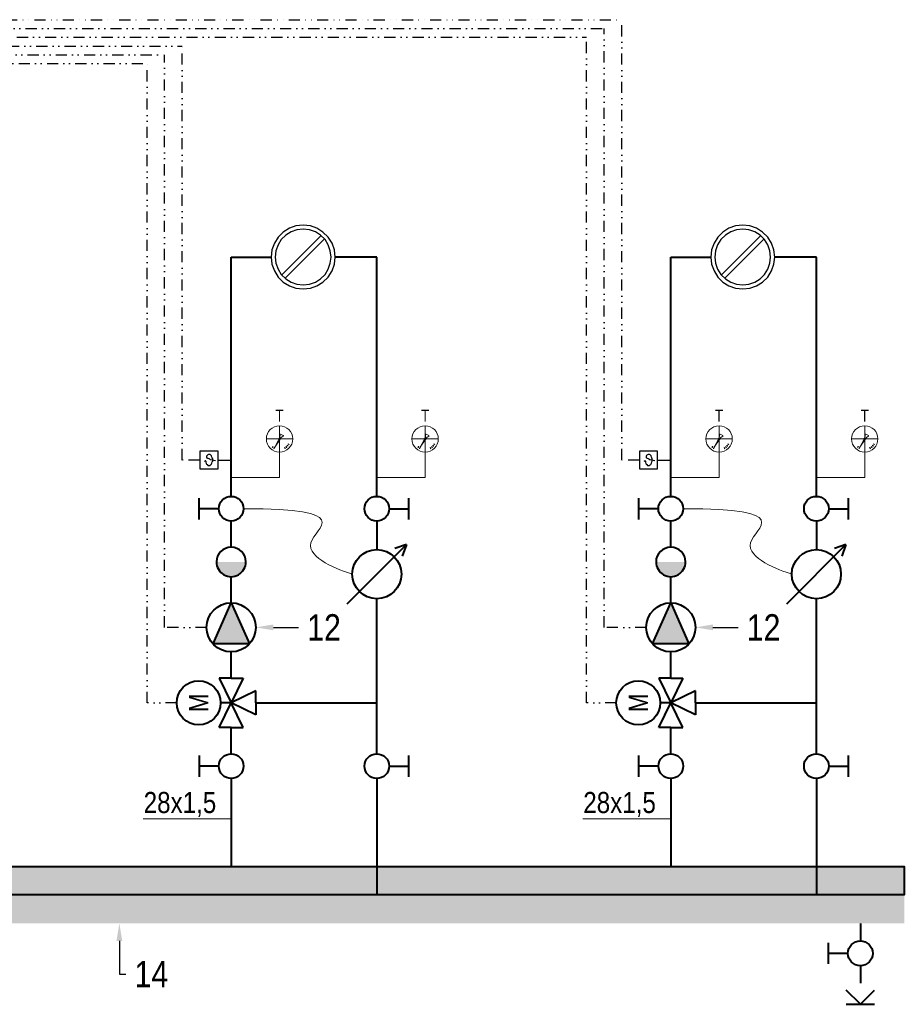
# Model space of a CAD drawing. Header units: centimetres. Extents: x 4745 to 39369, y 17389 to 19524.
# Tile 187 of 188: x 38156 to 38659, y 18383 to 18944. Entities that reach past the tile are written whole.
import ezdxf
from ezdxf import colors
from ezdxf.entities.mleader import LeaderData, LeaderLine
from ezdxf.enums import TextEntityAlignment as Align
from ezdxf.lldxf.tags import DXFTag
from ezdxf.math import Vec2, Vec3

# ---------------------------------------------------------------- set-up
doc = ezdxf.new("R2010")
doc.units = ezdxf.units.CM
doc.linetypes.add('DIVIDE2', pattern=[15.875, 6.35, -3.175, 0, -3.175, 0, -3.175])
for name, color, linetype, lineweight in [('2DH_PRO_zw', 250, 'Continuous', 15), ('CP_AXISHS', 7, 'DASHDOT', 9), ('Gruba', 7, 'Continuous', 40), ('IS_ARMATURA', 7, 'Continuous', 9), ('IS_Opis', 250, 'Continuous', 9), ('IS_Powrót', 5, 'DASH', 40), ('IS_sygnał', 210, 'DIVIDE2', 25), ('IS_Zasilanie', 1, 'SOLID', 40), ('IS_Zimna_woda', 5, 'SOLID', 40)]:
    doc.layers.add(name, color=color, linetype=linetype, lineweight=lineweight)
doc.layers.add('IS_Armatura_Therm', color=250, linetype='SOLID')
doc.styles.add('styl1', font='ARIALN.TTF')
tags = doc.linetypes.add('DASH', pattern=[15, 10, -5]).pattern_tags.tags
tags[6:7] = [DXFTag(74, 4), DXFTag(75, 0), DXFTag(340, '0'), DXFTag(46, 0.0), DXFTag(50, 0.0), DXFTag(44, 0.0), DXFTag(45, 0.0)]
tags[4:5] = [DXFTag(74, 4), DXFTag(75, 0), DXFTag(340, '0'), DXFTag(46, 0.0), DXFTag(50, 0.0), DXFTag(44, 0.0), DXFTag(45, 0.0)]
tags = doc.linetypes.add('DASHDOT', pattern=[25.4, 12.7, -6.35, 0, -6.35]).pattern_tags.tags
tags[10:11] = [DXFTag(74, 4), DXFTag(75, 0), DXFTag(340, '0'), DXFTag(46, 1.0), DXFTag(50, 0.0), DXFTag(44, 0.0), DXFTag(45, 0.0)]
tags[8:9] = [DXFTag(74, 4), DXFTag(75, 0), DXFTag(340, '0'), DXFTag(46, 1.0), DXFTag(50, 0.0), DXFTag(44, 0.0), DXFTag(45, 0.0)]
tags[6:7] = [DXFTag(74, 4), DXFTag(75, 0), DXFTag(340, '0'), DXFTag(46, 1.0), DXFTag(50, 0.0), DXFTag(44, 0.0), DXFTag(45, 0.0)]
tags[4:5] = [DXFTag(74, 4), DXFTag(75, 0), DXFTag(340, '0'), DXFTag(46, 1.0), DXFTag(50, 0.0), DXFTag(44, 0.0), DXFTag(45, 0.0)]
tags = doc.linetypes.add('SOLID', pattern=[10, 10, 0]).pattern_tags.tags
tags[6:7] = [DXFTag(74, 4), DXFTag(75, 0), DXFTag(340, '0'), DXFTag(46, 0.0), DXFTag(50, 0.0), DXFTag(44, 0.0), DXFTag(45, 0.0)]
tags[4:5] = [DXFTag(74, 4), DXFTag(75, 0), DXFTag(340, '0'), DXFTag(46, 0.0), DXFTag(50, 0.0), DXFTag(44, 0.0), DXFTag(45, 0.0)]

# ---------------------------------------------------------------- blocks, each defined once
blk = doc.blocks.new('Zaworek')
at = {"layer": 'IS_Zimna_woda', "color": 18, "true_color": 0x000000}
for p, q in [((5.15, 1.72), (5.15, -1.72)), ((2, 0), (5.15, 0))]:
    blk.add_line(p, q, dxfattribs=at)
blk.add_circle((0, 0), 2, dxfattribs=at)
blk = doc.blocks.new('ZS')
at = {"layer": 'IS_Zimna_woda', "color": 18, "true_color": 0x000000}
for p, q in [((0, 0), (0, -9.96)), ((0, -24.04), (0, -34)), ((0, -46), (-8, -38)), ((0, -46), (8, -38)), ((-8, -46), (0, -46)), ((0, -46), (8, -46))]:
    blk.add_line(p, q, dxfattribs=at)
at = {"layer": 'IS_Zimna_woda', "xscale": 3.517579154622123, "yscale": 3.517579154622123, "zscale": 3.517579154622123, "rotation": 180}
blk.add_blockref('Zaworek', (0, -17), dxfattribs=at)
blk = doc.blocks.new('Pompa')
at = {"layer": 'Gruba'}
h = blk.add_hatch(color=256, dxfattribs=at)
h.dxf.hatch_style = 1
h.paths.add_polyline_path([(9.4, 10.34), (-13.97, 0), (9.4, -10.34)])
for p, q in [((-13.97, 0), (9.4, 10.34)), ((9.4, 10.34), (9.4, -10.34)), ((9.4, -10.34), (-13.97, 0))]:
    blk.add_line(p, q, dxfattribs=at)
blk.add_circle((0, 0), 13.97, dxfattribs=at)
blk = doc.blocks.new('zawórzwrotny11')
at = {"layer": 'IS_Zimna_woda', "true_color": 0x000000}
h = blk.add_hatch(color=18, dxfattribs=at)
edge = h.paths.add_edge_path()
edge.add_arc((0, 0), 8.39, -899.9318, -719.9318, ccw=False)
edge.add_line((-8.39, -0.01), (8.39, 0.01))
at = {"layer": 'IS_Zimna_woda', "color": 18, "true_color": 0x000000}
for start, end in [(0.0682, 180.0682), (180.0682, 0.0682)]:
    blk.add_arc((0, 0), 8.39, start, end, dxfattribs=at)
blk = doc.blocks.new('A$C5091697A')
at = {"layer": 'IS_Armatura_Therm'}
for p, q in [((6.9, 6.75), (0, 6.75)), ((3.02, 5.39), (2.87, 5.24)), ((3.74, 3.66), (2.87, 4.09)), ((3.3, 5.53), (3.02, 5.39)), ((3.59, 5.53), (3.3, 5.53)), ((3.88, 5.53), (3.59, 5.53)), ((4.02, 5.39), (3.88, 5.53)), ((4.31, 5.1), (4.02, 5.39)), ((4.45, 4.96), (4.31, 5.1)), ((4.6, 4.53), (4.45, 4.96)), ((4.74, 4.24), (4.6, 4.53)), ((4.88, 3.81), (4.74, 4.24)), ((4.88, 3.38), (4.88, 3.81)), ((6.9, 0), (6.9, 6.75)), ((0, 0), (6.9, 0)), ((2.3, 2.95), (2.3, 2.51)), ((2.3, 2.51), (2.44, 2.08)), ((2.44, 2.08), (2.59, 1.8)), ((2.59, 1.8), (2.87, 1.65)), ((2.87, 1.65), (3.02, 1.36)), ((3.02, 1.36), (3.3, 1.36)), ((3.3, 1.36), (3.59, 1.36)), ((3.59, 1.36), (3.88, 1.36)), ((3.74, 3.66), (4.02, 3.52)), ((3.88, 1.36), (4.02, 1.51)), ((5.89, 3.09), (4.02, 3.52)), ((4.02, 1.51), (4.31, 1.65)), ((4.31, 1.65), (4.45, 1.94)), ((4.45, 1.94), (4.6, 2.23)), ((4.6, 2.23), (4.74, 2.66)), ((4.74, 2.66), (4.88, 2.95)), ((4.88, 2.95), (4.88, 3.38)), ((6.9, 3.38), (11.9, 3.38))]:
    blk.add_line(p, q, dxfattribs=at)
blk.add_lwpolyline([(0, 0), (6.9, 0), (6.9, 6.75), (0, 6.75), (0, 0)], close=True, dxfattribs=at)
for points in [[(2.3, 2.95), (2.3, 2.51), (2.44, 2.08), (2.59, 1.8), (2.87, 1.65), (3.02, 1.36), (3.3, 1.36), (3.59, 1.36), (3.88, 1.36), (4.02, 1.51), (4.31, 1.65), (4.45, 1.94), (4.6, 2.23), (4.74, 2.66), (4.88, 2.95), (4.88, 3.38), (4.88, 3.81), (4.74, 4.24), (4.6, 4.53), (4.45, 4.96), (4.31, 5.1), (4.02, 5.39), (3.88, 5.53), (3.59, 5.53), (3.3, 5.53), (3.02, 5.39), (2.87, 5.24)], [(2.73, 5.1), (2.59, 4.81)], [(2.73, 5.1), (2.59, 4.81)], [(2.59, 4.81), (2.59, 4.53)], [(2.59, 4.81), (2.59, 4.53)], [(2.59, 4.53), (2.59, 4.38)], [(2.59, 4.53), (2.59, 4.38)], [(2.59, 4.38), (2.87, 4.09)], [(2.59, 4.38), (2.87, 4.09)], [(2.87, 5.24), (2.73, 5.1)], [(2.87, 5.24), (2.73, 5.1)], [(3.74, 3.66), (2.87, 4.09)], [(1.87, 2.95), (1.72, 2.8)], [(1.87, 2.95), (1.72, 2.8)], [(2.3, 2.95), (2.16, 3.09), (2.01, 3.09), (1.87, 2.95)], [(2.3, 2.95), (2.16, 3.09), (2.01, 3.09), (1.87, 2.95)], [(3.74, 3.66), (4.02, 3.52)], [(5.89, 3.09), (4.02, 3.52)]]:
    blk.add_lwpolyline(points, dxfattribs=at)
blk = doc.blocks.new('T')
for p, q in [((0.62, 24.78), (2.08, 23.94)), ((-3.7, 17.69), (-4.14, 17.18)), ((-3.62, 17.62), (-4.05, 17.1)), ((-3.62, 17.62), (-3.7, 17.69)), ((-2.89, 17.12), (-3.23, 16.53)), ((-2.8, 17.06), (-3.13, 16.48)), ((-2.8, 17.06), (-2.89, 17.12)), ((-2.75, 17.25), (-0.41, 21.88)), ((0.09, 21.59), (-2.75, 17.25)), ((2.8, 17.06), (2.89, 17.12)), ((2.8, 17.06), (3.13, 16.48)), ((2.89, 17.12), (3.23, 16.53)), ((3.62, 17.62), (3.7, 17.69)), ((3.62, 17.62), (4.05, 17.1)), ((3.7, 17.69), (4.14, 17.18)), ((4.05, 17.1), (4.14, 17.18)), ((4.32, 18.32), (4.4, 18.4)), ((4.32, 18.32), (4.84, 17.88)), ((4.4, 18.4), (4.91, 17.97)), ((4.84, 17.88), (4.91, 17.97)), ((4.9, 19.12), (4.96, 19.22)), ((4.9, 19.12), (5.49, 18.79)), ((4.96, 19.22), (5.54, 18.88)), ((5.49, 18.79), (5.54, 18.88)), ((-3.13, 16.48), (-3.23, 16.53)), ((3.13, 16.48), (3.23, 16.53))]:
    blk.add_line(p, q)
for centre, major_axis, start_param, end_param in [((0, 22.02), (0.308, 0.308), 5.497787, 11.780972), ((-3.34, 24.08), (-2.57, 2.57), 3.460412, 4.06239), ((0.5, 24.58), (-0.166, 0.166), -1.308966, 0.821497), ((3.43, 20.19), (-2.55, 2.55), -0.399985, 0.207792), ((1.97, 23.73), (0.166, 0.166), 4.412711, 6.545016)]:
    blk.add_ellipse(centre, major_axis=major_axis, ratio=1, start_param=start_param, end_param=end_param)
at = {"layer": 'CP_AXISHS'}
for p, q in [((0, 14.52), (0, 29.52)), ((-7.5, 22.02), (7.5, 22.02))]:
    blk.add_line(p, q, dxfattribs=at)
at = {"layer": 'IS_ARMATURA'}
blk.add_line((0, 0), (0, 14.52), dxfattribs=at)
at = {"layer": 'IS_ARMATURA', "lineweight": 18}
blk.add_circle((0, 22.02), 7.5, dxfattribs=at)
at = {"layer": 'IS_Armatura_Therm', "insert": (-7.5, 38.59), "char_height": 6.721, "attachment_point": 1, "style": 'styl1'}
blk.add_mtext_dynamic_manual_height_columns('\\pxqc;T', width=15, gutter_width=8.4, heights=[0], dxfattribs=at)
blk = doc.blocks.new('Wodomierz')
at = {"layer": 'IS_Zimna_woda', "color": 18, "true_color": 0x000000}
for points in [[(-11, 6.49), (11, -6.49)], [(11, -6.49), (8.93, -3.39)], [(11, -6.49), (7.29, -6.16)]]:
    blk.add_lwpolyline(points, dxfattribs=at)
blk.add_circle((0, 0), 7.5, dxfattribs=at)
blk = doc.blocks.new('3D mieszający')
at = {"layer": 'Gruba'}
for p, q in [((56358.61, 77245.33), (56351.73, 77245.33)), ((56351.73, 77245.33), (56358.61, 77231.36)), ((56358.61, 77245.33), (56365.49, 77245.33)), ((56365.49, 77245.33), (56358.61, 77231.36)), ((56344.63, 77231.36), (56344.63, 77238.24)), ((56344.63, 77238.24), (56358.61, 77231.36)), ((56372.58, 77238.24), (56358.61, 77231.36)), ((56372.58, 77231.36), (56372.58, 77238.24)), ((56344.63, 77231.36), (56344.63, 77224.48)), ((56344.63, 77224.48), (56358.61, 77231.36)), ((56372.58, 77224.48), (56358.61, 77231.36)), ((56358.61, 77231.36), (56358.61, 77225.36)), ((56372.58, 77231.36), (56372.58, 77224.48))]:
    blk.add_line(p, q, dxfattribs=at)
blk.add_circle((56358.61, 77212.86), 12.5, dxfattribs=at)
at = {"layer": 'Gruba', "style": 'styl1'}
blk.add_text('M', height=11, rotation=180, dxfattribs=at).set_placement((56358.61, 77212.86), align=Align.MIDDLE_CENTER)

msp = doc.modelspace()

# ---------------------------------------------------------------- hatches: boundary and pattern name
at = {"layer": 'IS_Powrót', "linetype": 'ByBlock'}
h = msp.add_hatch(color=256, dxfattribs=at)
h.dxf.hatch_style = 1
h.paths.add_polyline_path([(37765.88, 18429.46), (38658.68, 18429.46), (38658.68, 18445.71), (37765.88, 18445.71)])
at = {"layer": 'IS_Zasilanie'}
h = msp.add_hatch(color=256, dxfattribs=at)
h.dxf.hatch_style = 1
h.paths.add_polyline_path([(37765.88, 18445.71), (38658.68, 18445.71), (38658.68, 18461.97), (37765.88, 18461.97)])

# ---------------------------------------------------------------- linework, layer by layer
at = {"layer": 'IS_ARMATURA'}
for p, q in [((38303.37, 18683.17), (38275.87, 18683.17)), ((38386.18, 18683.17), (38358.68, 18683.17)), ((38553.37, 18683.17), (38525.87, 18683.17)), ((38636.18, 18683.17), (38608.68, 18683.17))]:
    msp.add_line(p, q, dxfattribs=at)
at = {"layer": 'IS_Armatura_Therm'}
for points in [[(38334.97, 18808.69), (38334.54, 18812.85), (38333.25, 18816.59), (38331.09, 18820.04), (38328.08, 18822.91), (38324.63, 18825.21), (38320.89, 18826.5), (38316.87, 18826.93), (38312.7, 18826.5), (38308.97, 18825.21), (38305.52, 18822.91), (38302.65, 18820.04), (38300.49, 18816.59), (38299.06, 18812.85), (38298.62, 18808.69), (38299.06, 18804.66), (38300.49, 18800.78), (38302.65, 18797.34), (38305.52, 18794.46), (38308.97, 18792.31), (38312.7, 18791.01), (38316.87, 18790.58), (38320.89, 18791.01), (38324.63, 18792.31), (38328.08, 18794.46), (38331.09, 18797.34), (38333.25, 18800.78), (38334.54, 18804.66), (38334.97, 18808.69)], [(38584.97, 18808.69), (38584.54, 18812.85), (38583.25, 18816.59), (38581.09, 18820.04), (38578.08, 18822.91), (38574.63, 18825.21), (38570.89, 18826.5), (38566.87, 18826.93), (38562.7, 18826.5), (38558.97, 18825.21), (38555.52, 18822.91), (38552.65, 18820.04), (38550.49, 18816.59), (38549.06, 18812.85), (38548.62, 18808.69), (38549.06, 18804.66), (38550.49, 18800.78), (38552.65, 18797.34), (38555.52, 18794.46), (38558.97, 18792.31), (38562.7, 18791.01), (38566.87, 18790.58), (38570.89, 18791.01), (38574.63, 18792.31), (38578.08, 18794.46), (38581.09, 18797.34), (38583.25, 18800.78), (38584.54, 18804.66), (38584.97, 18808.69)], [(38332.67, 18808.69), (38332.24, 18812.28), (38331.09, 18815.58), (38329.23, 18818.6), (38326.64, 18821.19), (38323.77, 18823.05), (38320.32, 18824.2), (38316.87, 18824.63), (38313.28, 18824.2), (38309.97, 18823.05), (38306.96, 18821.19), (38304.37, 18818.6), (38302.5, 18815.58), (38301.35, 18812.28), (38300.92, 18808.69), (38301.35, 18805.24), (38302.5, 18801.79), (38304.37, 18798.77), (38306.96, 18796.33), (38309.97, 18794.46), (38313.28, 18793.31), (38316.87, 18792.88), (38320.32, 18793.31), (38323.77, 18794.46), (38326.64, 18796.33), (38329.23, 18798.77), (38331.09, 18801.79), (38332.24, 18805.24), (38332.67, 18808.69)], [(38582.67, 18808.69), (38582.24, 18812.28), (38581.09, 18815.58), (38579.23, 18818.6), (38576.64, 18821.19), (38573.77, 18823.05), (38570.32, 18824.2), (38566.87, 18824.63), (38563.28, 18824.2), (38559.97, 18823.05), (38556.96, 18821.19), (38554.37, 18818.6), (38552.5, 18815.58), (38551.35, 18812.28), (38550.92, 18808.69), (38551.35, 18805.24), (38552.5, 18801.79), (38554.37, 18798.77), (38556.96, 18796.33), (38559.97, 18794.46), (38563.28, 18793.31), (38566.87, 18792.88), (38570.32, 18793.31), (38573.77, 18794.46), (38576.64, 18796.33), (38579.23, 18798.77), (38581.09, 18801.79), (38582.24, 18805.24), (38582.67, 18808.69)]]:
    msp.add_lwpolyline(points, close=True, dxfattribs=at)
for points in [[(38304.66, 18798.49), (38327.07, 18820.9)], [(38554.66, 18798.49), (38577.07, 18820.9)], [(38306.53, 18796.62), (38328.94, 18819.03)], [(38556.53, 18796.62), (38578.94, 18819.03)]]:
    msp.add_lwpolyline(points, dxfattribs=at)
at = {"layer": 'IS_Opis'}
for p, q in [((38275.88, 18488.96), (38225.88, 18488.96)), ((38525.88, 18488.96), (38475.88, 18488.96))]:
    msp.add_line(p, q, dxfattribs=at)
for points in [[(38344.7, 18628.25), (38337.57, 18630.48), (38299.98, 18644.2), (38347.49, 18665.48), (38282.91, 18665.48)], [(38594.7, 18628.25), (38587.57, 18630.48), (38549.98, 18644.2), (38597.49, 18665.48), (38532.91, 18665.48)]]:
    msp.add_open_spline(points, degree=3, dxfattribs=at)
at = {"layer": 'IS_Powrót'}
for p, q in [((38358.68, 18808.69), (38334.97, 18808.69)), ((38358.68, 18672.51), (38358.68, 18808.69)), ((38608.68, 18808.69), (38584.97, 18808.69)), ((38608.68, 18672.51), (38608.68, 18808.69)), ((38358.68, 18658.44), (38358.68, 18642.22)), ((38608.68, 18658.44), (38608.68, 18642.22)), ((38358.68, 18526.04), (38358.68, 18614.27)), ((38608.68, 18526.04), (38608.68, 18614.27)), ((38289.86, 18555.01), (38358.68, 18555.01)), ((38539.86, 18555.01), (38608.68, 18555.01)), ((38358.68, 18511.97), (38358.68, 18445.71)), ((38608.68, 18511.97), (38608.68, 18445.71))]:
    msp.add_line(p, q, dxfattribs=at)
at = {"layer": 'IS_sygnał'}
for p, q in [((37515.98, 18938.77), (38488.03, 18938.77)), ((37520.98, 18943.77), (38498.03, 18943.77)), ((38488.03, 18597.96), (38488.03, 18938.77)), ((38498.03, 18693.17), (38498.03, 18943.77)), ((37510.98, 18933.77), (38478.03, 18933.77)), ((38478.03, 18555.01), (38478.03, 18933.77)), ((37505.98, 18928.77), (38248.03, 18928.77)), ((38248.03, 18693.17), (38248.03, 18928.77)), ((37500.98, 18923.77), (38238.03, 18923.77)), ((38238.03, 18597.96), (38238.03, 18923.77)), ((37495.98, 18918.77), (38228.03, 18918.77)), ((38228.03, 18555.01), (38228.03, 18918.77)), ((38258.03, 18693.17), (38248.03, 18693.17)), ((38508.03, 18693.17), (38498.03, 18693.17)), ((38261.91, 18597.96), (38238.03, 18597.96)), ((38511.91, 18597.96), (38488.03, 18597.96)), ((38244.88, 18555.01), (38228.03, 18555.01)), ((38494.88, 18555.01), (38478.03, 18555.01))]:
    msp.add_line(p, q, dxfattribs=at)
at = {"layer": 'IS_Zasilanie'}
for p, q in [((38275.87, 18672.51), (38275.87, 18808.69)), ((38275.87, 18808.69), (38298.62, 18808.69)), ((38525.87, 18672.51), (38525.87, 18808.69)), ((38525.87, 18808.69), (38548.62, 18808.69)), ((38275.87, 18643.44), (38275.87, 18658.44)), ((38525.87, 18643.44), (38525.87, 18658.44)), ((38275.88, 18611.8), (38275.88, 18626.8)), ((38525.88, 18611.8), (38525.88, 18626.8)), ((38275.88, 18568.98), (38275.88, 18583.98)), ((38525.88, 18568.98), (38525.88, 18583.98)), ((38275.88, 18526.04), (38275.88, 18541.04)), ((38525.88, 18526.04), (38525.88, 18541.04)), ((38275.88, 18511.97), (38275.88, 18461.97)), ((38525.88, 18511.97), (38525.88, 18461.97))]:
    msp.add_line(p, q, dxfattribs=at)
msp.add_lwpolyline([(37765.88, 18461.97), (38658.68, 18461.97), (38658.68, 18445.71), (37765.88, 18445.71)], close=True, dxfattribs=at)

# ---------------------------------------------------------------- block references
at = {"layer": '2DH_PRO_zw', "rotation": 269.9999999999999}
for p in [(-38955.48, 74913.62), (-38705.48, 74913.62)]:
    msp.add_blockref('3D mieszający', p, dxfattribs=at)
at = {"layer": 'Gruba', "lineweight": 15, "rotation": 270}
for p in [(38275.88, 18597.96), (38525.88, 18597.96)]:
    msp.add_blockref('Pompa', p, dxfattribs=at)
at = {"layer": 'IS_ARMATURA'}
for p in [(38303.37, 18683.17), (38386.18, 18683.17), (38553.37, 18683.17), (38636.18, 18683.17)]:
    msp.add_blockref('T', p, dxfattribs=at)
at = {"layer": 'IS_Armatura_Therm', "xscale": 1.5, "yscale": 1.5, "zscale": 1.5}
for p in [(38258.03, 18688.11), (38508.03, 18688.11)]:
    msp.add_blockref('A$C5091697A', p, dxfattribs=at)
at = {"layer": 'IS_Opis'}
msp.add_blockref('ZS', (38633.68, 18429.46), dxfattribs=at)
at = {"layer": 'IS_Zimna_woda'}
for name, p, xscale, yscale, zscale, rotation in [('Zaworek', (38275.87, 18665.48), 3.517579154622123, 3.517579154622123, 3.517579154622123, 180), ('Zaworek', (38525.87, 18665.48), 3.517579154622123, 3.517579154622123, 3.517579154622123, 180), ('Wodomierz', (38358.68, 18628.25), 1.863098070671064, 1.863098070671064, 1.863098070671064, 75.53553065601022), ('Wodomierz', (38608.68, 18628.25), 1.863098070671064, 1.863098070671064, 1.863098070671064, 75.53553065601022), ('Zaworek', (38275.88, 18519), 3.517579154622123, 3.517579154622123, 3.517579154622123, 180), ('Zaworek', (38525.88, 18519), 3.517579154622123, 3.517579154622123, 3.517579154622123, 180)]:
    msp.add_blockref(name, p, dxfattribs=dict(at, xscale=xscale, yscale=yscale, zscale=zscale, rotation=rotation))
at = {"layer": 'IS_Zimna_woda', "xscale": 3.517579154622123, "yscale": 3.517579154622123, "zscale": 3.517579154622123}
for p in [(38358.68, 18665.48), (38608.68, 18665.48), (38358.68, 18519), (38608.68, 18519)]:
    msp.add_blockref('Zaworek', p, dxfattribs=at)
at = {"layer": 'IS_Zimna_woda'}
for p in [(38275.88, 18635.19), (38525.88, 18635.19)]:
    msp.add_blockref('zawórzwrotny11', p, dxfattribs=at)

# ---------------------------------------------------------------- texts
at = {"layer": 'IS_Opis', "char_height": 12, "attachment_point": 3, "style": 'styl1'}
for insert in [(38287.59, 18504.29), (38537.59, 18504.29)]:
    msp.add_mtext_dynamic_manual_height_columns('\\pxql;28x1,5', width=61.4803, gutter_width=12.5, heights=[0], dxfattribs=dict(at, insert=insert))

# ---------------------------------------------------------------- leaders
at = {"layer": 'IS_Opis'}
ml = msp.add_multileader_mtext('Standard', dxfattribs=at)
ml.set_content('12', color=256, style='styl1')
ml.set_leader_properties()
ml.build(insert=Vec2(0, 0))
ml.multileader.update_dxf_attribs({"dogleg_length": 5, "arrow_head_size": 10})
ctx = ml.context
ctx.base_point, ctx.char_height, ctx.arrow_head_size, ctx.landing_gap_size, ctx.plane_origin = Vec3(38314.12, 18597.96), 15, 10, 5, Vec3(38351.72, 18566.77)
notes = []
notes.append((ctx, [(1, (1, 1, 0), (38310.47, 18597.96), (1, 0), 3.65, [(0, [(38289.86, 18597.96)], 0, [])])]))
ctx.mtext.insert, ctx.mtext.width, ctx.mtext.flow_direction = Vec3(38319.12, 18605.46), 7.1427, 5
ml = msp.add_multileader_mtext('Standard', dxfattribs=at)
ml.set_content('12', color=256, style='styl1')
ml.set_leader_properties()
ml.build(insert=Vec2(0, 0))
ml.multileader.update_dxf_attribs({"dogleg_length": 5, "arrow_head_size": 10})
ctx = ml.context
ctx.base_point, ctx.char_height, ctx.arrow_head_size, ctx.landing_gap_size, ctx.plane_origin = Vec3(38564.12, 18597.96), 15, 10, 5, Vec3(38601.72, 18566.77)
notes.append((ctx, [(1, (1, 1, 0), (38560.47, 18597.96), (1, 0), 3.65, [(0, [(38539.86, 18597.96)], 0, [])])]))
ctx.mtext.insert, ctx.mtext.width, ctx.mtext.flow_direction = Vec3(38569.12, 18605.46), 7.1427, 5
ml = msp.add_multileader_mtext('Standard', dxfattribs=at)
ml.set_content('14', color=256, style='styl1')
ml.set_leader_properties()
ml.build(insert=Vec2(0, 0))
ml.multileader.update_dxf_attribs({"dogleg_length": 5, "arrow_head_size": 10})
ctx = ml.context
ctx.base_point, ctx.char_height, ctx.arrow_head_size, ctx.landing_gap_size, ctx.plane_origin = Vec3(38215.93, 18400.62), 15, 10, 5, Vec3(38253.53, 18380.68)
notes.append((ctx, [(1, (1, 1, 0), (38212.28, 18400.62), (1, 0), 3.65, [(0, [(38212.28, 18429.55)], 0, [])])]))
ctx.mtext.insert, ctx.mtext.width, ctx.mtext.flow_direction = Vec3(38220.93, 18408.12), 7.1427, 5
for ctx, leaders in notes:
    for number, flags, end, landing, length, lines in leaders:
        leader = LeaderData()
        leader.index, (leader.has_last_leader_line, leader.has_dogleg_vector, leader.attachment_direction) = number, flags
        leader.last_leader_point, leader.dogleg_vector, leader.dogleg_length = Vec3(end), Vec3(landing), length
        for number, points, colour, breaks in lines:
            line = LeaderLine()
            line.index, line.vertices, line.color, line.breaks = number, Vec3.list(points), colors.encode_raw_color(colour), breaks
            leader.lines.append(line)
        ctx.leaders.append(leader)

doc.saveas('drawing.dxf')
